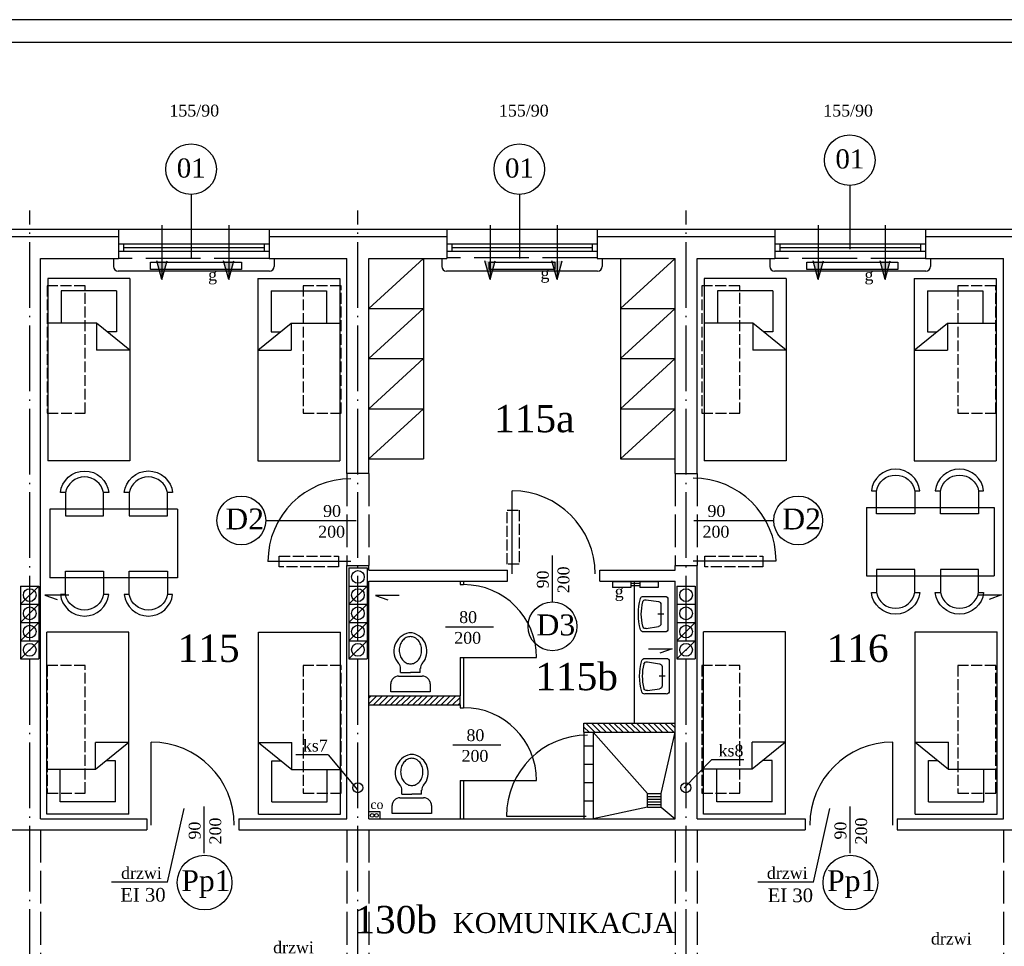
# Model space of a CAD drawing. Extents: x -4334 to 79223, y -1882 to 29514.
# Tile 30 of 60: x 41900 to 42980, y 15485 to 16502. Entities that reach past the tile are written whole.
import ezdxf

# ---------------------------------------------------------------- set-up
doc = ezdxf.new("R2010")
doc.units = 0
doc.header["$MEASUREMENT"] = 0
doc.linetypes.add('ACAD_ISO02W100', pattern=[15, 12, -3])
doc.linetypes.add('ACAD_ISO04W100', pattern=[30.5, 24, -3, 0.5, -3])
doc.layers.get('0').update_dxf_attribs({"color": 251, "linetype": 'CONTINUOUS'})
for name, color, linetype in [('CIENKIE', 251, 'CONTINUOUS'), ('NAPIS', 251, 'CONTINUOUS'), ('OSIE', 251, 'ACAD_ISO04W100'), ('PRZERYW', 251, 'ACAD_ISO02W100'), ('SCIANY', 251, 'CONTINUOUS'), ('urzadzenia', 251, 'CONTINUOUS'), ('URZĄDZENIA', 251, 'CONTINUOUS')]:
    doc.layers.add(name, color=color, linetype=linetype)
doc.styles.add('NEWROMAN', font='TIMES.TTF')

# ---------------------------------------------------------------- blocks, each defined once
blk = doc.blocks.new('R056')
for p, q in [((-0.332, 0.998), (0.335, 0.998)), ((-0.332, 0.865), (-0.332, 0.998)), ((0.335, 0.998), (0.335, 0.865)), ((0.201, 0.732), (-0.199, 0.732)), ((-0.165, 0.67), (0.001, 0.67)), ((-0.165, 0.67), (-0.165, 0.607)), ((0.168, 0.67), (0.001, 0.67)), ((0.168, 0.67), (0.168, 0.607))]:
    blk.add_line(p, q)
blk.add_lwpolyline([(0.001, 0.067, 0.117514), (0.071, 0.083, 0.104443), (0.135, 0.134, 0.090071), (0.175, 0.207, 0.08201), (0.19, 0.297, 0.08201), (0.175, 0.387, 0.090071), (0.135, 0.459, 0.104443), (0.071, 0.51, 0.117514), (0.001, 0.527, 0.117514), (-0.069, 0.51, 0.104443), (-0.132, 0.459, 0.090071), (-0.172, 0.387, 0.08201), (-0.187, 0.297, 0.08201), (-0.172, 0.207, 0.090071), (-0.132, 0.134, 0.104443), (-0.069, 0.083, 0.117514)], format="xyb", close=True)
for centre, radius, start, end in [((-0.199, 0.865), 0.133, 180, 270), ((0.201, 0.865), 0.133, 270, 0), ((0.038, 0.311), 0.315, 138.639, 258.4219), ((-0.299, 0.607), 0.133, 318.639, 0), ((-0.035, 0.311), 0.315, 281.5781, 41.361), ((0.301, 0.607), 0.133, 180, 221.361), ((0.001, 0.133), 0.133, 258.4219, 281.5781)]:
    blk.add_arc(centre, radius, start, end)
blk = doc.blocks.new('R053')
for p, q in [((0, 0.608), (0, 0)), ((0.917, 0.692), (0.083, 0.692)), ((0.5, 0.575), (0.5, 0.408)), ((1, 0), (1, 0.608)), ((0.095, 0.075), (0.149, 0.421)), ((0.769, 0.492), (0.231, 0.492)), ((0.905, 0.075), (0.851, 0.421))]:
    blk.add_line(p, q)
for centre, radius, start, end in [((0.083, 0.608), 0.0833, 90, 180), ((0.917, 0.608), 0.0833, 0, 90), ((0.231, 0.408), 0.0833, 90, 171.1953), ((0.769, 0.408), 0.0833, 8.8047, 90), ((0.083, 0), 0.0833, 180, 254.047), ((0.177, 0.062), 0.0833, 171.1953, 256.9798), ((0.823, 0.062), 0.0833, 283.0202, 8.8047), ((0.5, 1.458), 1.599, 254.047, 285.953), ((0.5, 1.458), 1.516, 256.9798, 283.0202), ((0.917, 0), 0.0833, 285.953, 0)]:
    blk.add_arc(centre, radius, start, end)
blk = doc.blocks.new('A$C5B1704E3')
at = {"layer": 'CIENKIE', "ltscale": 3}
h = blk.add_hatch(color=256, dxfattribs=at)
h.paths.add_polyline_path([(5.6, 20.3), (0, 20.3), (1, 16.6), (5.6, 16.6)])
h.paths.add_polyline_path([(11.3, 20.3), (5.6, 20.3), (5.6, 16.6), (10.2, 16.6)])
h.paths.add_polyline_path([(10.2, 16.6), (5.6, 16.6), (5.6, 12.1), (9, 12.1)])
h.paths.add_polyline_path([(5.6, 16.6), (1, 16.6), (2.3, 12.1), (5.6, 12.1)])
h.paths.add_polyline_path([(5.6, 12.1), (2.3, 12.1), (5.6, 0)])
h.paths.add_polyline_path([(9, 12.1), (5.6, 12.1), (5.6, 0)])
h.paths.add_polyline_path([(79.1, 20.3), (73.4, 20.3), (74.5, 16.6), (79.1, 16.6)])
h.paths.add_polyline_path([(84.7, 20.3), (79.1, 20.3), (79.1, 16.6), (83.7, 16.6)])
h.paths.add_polyline_path([(83.7, 16.6), (79.1, 16.6), (79.1, 9.1), (81.6, 9.1)])
h.paths.add_polyline_path([(79.1, 16.6), (74.5, 16.6), (76.5, 9.1), (79.1, 9.1)])
h.paths.add_polyline_path([(79.1, 9.1), (76.5, 9.1), (79.1, 0)])
h.paths.add_polyline_path([(81.6, 9.1), (79.1, 9.1), (79.1, 0)])
for p, q in [((5.6, 59.7), (5.6, 0)), ((79.1, 59.7), (79.1, 0)), ((5.6, 0), (0, 20.3)), ((5.6, 0), (11.3, 20.3)), ((79.1, 0), (73.4, 20.3)), ((79.1, 0), (84.7, 20.3))]:
    blk.add_line(p, q, dxfattribs=at)
blk = doc.blocks.new('A$C125A6F54')
at = {"layer": 'CIENKIE', "ltscale": 3}
blk.add_blockref('A$C5B1704E3', (0, 0), dxfattribs=at)
blk = doc.blocks.new('A$C74597438')
at = {"layer": 'urzadzenia', "ltscale": 3}
for p, q in [((20, 6.5), (0, 6.5)), ((0, 6.5), (0, 0)), ((20, 6.5), (20, 0)), ((30, 4.4), (20, 4.4)), ((30, 2.1), (20, 2.1)), ((50, 6.5), (30, 6.5)), ((30, 6.5), (30, 0)), ((50, 6.5), (50, 0)), ((20, 0), (0, 0)), ((50, 0), (30, 0))]:
    blk.add_line(p, q, dxfattribs=at)
blk = doc.blocks.new('A$C783649DA')
at = {"layer": 'CIENKIE', "ltscale": 3}
for p, q in [((-323.5, 380.2), (-359, 380.2)), ((-323.5, 380.2), (-291.5, 341.9)), ((96.9, 374.8), (66.8, 344.2)), ((132.4, 374.8), (96.9, 374.8))]:
    blk.add_line(p, q, dxfattribs=at)
for centre in [(-291.1, 344.2), (68.9, 344.2)]:
    blk.add_circle(centre, 5.5, dxfattribs=at)
at = {"layer": 'NAPIS', "ltscale": 3, "style": 'NEWROMAN'}
for s, p in [('ks7', (-351.3, 383.9)), ('ks8', (104.7, 378.5))]:
    blk.add_text(s, height=13, dxfattribs=at).set_placement(p)

msp = doc.modelspace()

# ---------------------------------------------------------------- hatches: boundary and pattern name
at = {"layer": 'urzadzenia', "ltscale": 3}
h = msp.add_hatch(dxfattribs=at)
h.set_pattern_fill('ANSI31', color=256, scale=35, style=0)
h.set_pattern_definition([(45, (13922.019, 5982.1948), (-3.09359217, 3.09359217), [])])
h.paths.add_polyline_path([(42283.3, 15749.81), (42383.3, 15749.81), (42383.3, 15759.81), (42283.3, 15759.81)])
h = msp.add_hatch(dxfattribs=at)
h.set_pattern_fill('ANSI31', color=256, scale=35, style=0)
h.set_pattern_definition([(135, (54668.573, 14057.416), (3.0935922, 3.0935922), [])])
h.paths.add_polyline_path([(42519.3, 15729.81), (42619.3, 15729.81), (42619.3, 15719.81), (42519.3, 15719.81)])

# ---------------------------------------------------------------- linework, layer by layer
at = {"layer": 'CIENKIE', "ltscale": 3}
for p, q in [((45313.56, 16501.66), (37863.56, 16501.66)), ((45288.56, 16476.66), (38063.56, 16476.66)), ((42811.3, 16249.81), (42811.3, 16319.89)), ((42088.8, 16239.81), (42088.8, 16309.89)), ((42448.8, 16239.81), (42448.8, 16309.89)), ((42006.3, 16271.81), (42176.3, 16271.81)), ((42366.3, 16271.81), (42536.3, 16271.81)), ((42726.3, 16271.81), (42896.3, 16271.81)), ((41813.8, 16263.81), (42008.8, 16263.81)), ((42008.8, 16255.67), (42173.8, 16255.67)), ((42014.3, 16255.67), (42014.3, 16247.67)), ((42168.3, 16255.67), (42168.3, 16247.67)), ((42173.8, 16263.81), (42368.8, 16263.81)), ((42368.8, 16255.67), (42533.8, 16255.67)), ((42374.3, 16255.67), (42374.3, 16247.67)), ((42528.3, 16255.67), (42528.3, 16247.67)), ((42533.8, 16263.81), (42728.8, 16263.81)), ((42728.8, 16255.67), (42893.8, 16255.67)), ((42734.3, 16255.67), (42734.3, 16247.67)), ((42888.3, 16255.67), (42888.3, 16247.67)), ((42893.8, 16263.81), (43088.8, 16263.81)), ((42008.8, 16247.67), (42173.8, 16247.67)), ((42014.3, 16251.67), (42168.3, 16251.67)), ((42368.8, 16247.67), (42533.8, 16247.67)), ((42374.3, 16251.67), (42528.3, 16251.67)), ((42728.8, 16247.67), (42893.8, 16247.67)), ((42734.3, 16251.67), (42888.3, 16251.67)), ((42003.3, 16239.81), (42003.3, 16230.81)), ((42179.3, 16239.81), (42179.3, 16230.81)), ((42363.3, 16239.81), (42363.3, 16230.81)), ((42539.3, 16239.81), (42539.3, 16230.81)), ((42723.3, 16239.81), (42723.3, 16230.81)), ((42899.3, 16239.81), (42899.3, 16230.81)), ((42174.3, 16225.81), (42008.3, 16225.81)), ((42534.3, 16225.81), (42368.3, 16225.81)), ((42894.3, 16225.81), (42728.3, 16225.81)), ((42440.55, 15893.7), (42440.55, 15984.7)), ((42170.12, 15952.03), (42269.33, 15952.03)), ((42639.66, 15952.03), (42727.54, 15952.03)), ((42484.66, 15862.66), (42484.66, 15913.93)), ((42263.6, 15907.07), (42172.6, 15907.07)), ((42639, 15907.79), (42730, 15907.79)), ((41901.3, 15860.3), (41921.3, 15880.3)), ((42261.3, 15860.3), (42281.3, 15880.3)), ((41928.01, 15870.4), (41941.41, 15865.47)), ((41954.1, 15870.4), (41928.01, 15870.4)), ((42316.64, 15870.06), (42290.55, 15870.06)), ((42290.55, 15870.06), (42303.95, 15865.13)), ((42951.21, 15870.52), (42977.3, 15870.52)), ((42977.3, 15870.52), (42963.9, 15865.58)), ((41901.3, 15840.3), (41921.3, 15860.3)), ((42261.3, 15840.3), (42281.3, 15860.3)), ((41901.3, 15820.3), (41921.3, 15840.3)), ((42261.3, 15820.3), (42281.3, 15840.3)), ((42367.29, 15835.58), (42420.21, 15835.58)), ((42621.3, 15820.3), (42641.3, 15840.3)), ((41901.3, 15800.3), (41921.3, 15820.3)), ((42261.3, 15800.3), (42281.3, 15820.3)), ((42621.3, 15800.3), (42641.3, 15820.3)), ((42589.93, 15811.4), (42616.01, 15811.4)), ((42616.01, 15811.4), (42602.62, 15806.46)), ((42044.64, 15618.1), (42044.64, 15709.1)), ((42375.3, 15706.07), (42428.21, 15706.07)), ((42857.96, 15618.1), (42857.96, 15709.1)), ((42062.55, 15555.27), (42080.66, 15636.13)), ((42102.79, 15587.1), (42102.79, 15638.36)), ((42283.3, 15632.81), (42295.3, 15632.81)), ((42295.3, 15632.81), (42295.3, 15624.81)), ((42770.96, 15555.27), (42789.07, 15636.13)), ((42811.2, 15587.1), (42811.2, 15638.36)), ((42062.55, 15555.27), (42001, 15555.27)), ((42770.96, 15555.27), (42710.09, 15555.27))]:
    msp.add_line(p, q, dxfattribs=at)
for centre, radius in [((42810.81, 16347.6), 27.72), ((42088.31, 16337.6), 27.72), ((42448.31, 16337.6), 27.72), ((42143.36, 15952.27), 26.77), ((42754.31, 15952.27), 26.77), ((42484.69, 15836.05), 26.77), ((42286.81, 15628.6), 2), ((42291.58, 15628.6), 2), ((42103.07, 15554.96), 30), ((42811.49, 15554.96), 30)]:
    msp.add_circle(centre, radius, dxfattribs=at)
at = {"layer": 'CIENKIE'}
for centre in [(42271.3, 15890.3), (41911.3, 15870.3), (42271.3, 15870.3), (42631.3, 15870.3), (41911.3, 15850.3), (42271.3, 15850.3), (42631.3, 15850.3), (41911.3, 15830.3), (42271.3, 15830.3), (42631.3, 15830.3), (41911.3, 15810.3), (42271.3, 15810.3), (42631.3, 15810.3)]:
    msp.add_circle(centre, 7, dxfattribs=at)
at = {"layer": 'CIENKIE', "ltscale": 3}
for centre, radius, start, end in [((42008.3, 16230.81), 5, 180, 270), ((42174.3, 16230.81), 5, 270, 0), ((42368.3, 16230.81), 5, 180, 270), ((42534.3, 16230.81), 5, 270, 0), ((42728.3, 16230.81), 5, 180, 270), ((42894.3, 16230.81), 5, 270, 0), ((42263.6, 15907.07), 91, 90, 180), ((42639, 15907.79), 91, 0, 90), ((42440.55, 15893.7), 91, 0, 90), ((42044.64, 15618.1), 91, 360, 90), ((42857.96, 15618.1), 91, 90, 180)]:
    msp.add_arc(centre, radius, start, end, dxfattribs=at)
at = {"layer": 'OSIE', "ltscale": 3}
for p, q in [((41911.3, 14538.61), (41911.3, 16292.34)), ((42271.3, 14538.61), (42271.3, 16292.34)), ((42631.3, 14538.61), (42631.3, 16292.34))]:
    msp.add_line(p, q, dxfattribs=at)
at = {"layer": 'PRZERYW', "ltscale": 5}
for p, q in [((42173.8, 16239.81), (42008.8, 16239.81)), ((42533.8, 16240.23), (42368.8, 16240.23)), ((42893.8, 16239.81), (42728.8, 16239.81))]:
    msp.add_line(p, q, dxfattribs=at)
at = {"layer": 'PRZERYW', "ltscale": 3}
for p, q in [((42259.3, 16003.81), (42259.3, 15902.81)), ((42283.3, 16003.81), (42283.3, 15902.81)), ((42619.3, 16003.81), (42619.3, 15902.81)), ((42643.3, 16003.81), (42643.3, 15902.81)), ((41923.3, 15612.81), (41923.3, 15409.81)), ((42259.3, 15612.81), (42259.3, 15409.81)), ((42283.3, 15612.81), (42283.3, 15409.81)), ((42619.3, 15612.81), (42619.3, 15409.81)), ((42643.3, 15612.81), (42643.3, 15409.81)), ((42979.3, 15612.81), (42979.3, 15409.81))]:
    msp.add_line(p, q, dxfattribs=at)
at = {"layer": 'PRZERYW'}
for points in [[(41972.12, 16209.81), (41930.62, 16209.81), (41930.62, 16069.81), (41972.12, 16069.81)], [(42252.88, 16209.81), (42211.38, 16209.81), (42211.38, 16069.81), (42252.88, 16069.81)], [(42690.18, 16209.81), (42648.68, 16209.81), (42648.68, 16069.81), (42690.18, 16069.81)], [(42970.94, 16209.81), (42929.44, 16209.81), (42929.44, 16069.81), (42970.94, 16069.81)], [(42435.07, 15963.63), (42448.08, 15963.63), (42448.08, 15904.4), (42435.07, 15904.4)], [(42185, 15913.07), (42250.05, 15913.07), (42250.05, 15901.51), (42185, 15901.51)], [(42651.89, 15913.07), (42715.49, 15913.07), (42715.49, 15901.51), (42651.89, 15901.51)], [(41972.12, 15793.2), (41930.62, 15793.2), (41930.62, 15653.2), (41972.12, 15653.2)], [(42252.88, 15793.2), (42211.38, 15793.2), (42211.38, 15653.2), (42252.88, 15653.2)], [(42690.18, 15793.2), (42648.68, 15793.2), (42648.68, 15653.2), (42690.18, 15653.2)], [(42970.94, 15793.2), (42929.44, 15793.2), (42929.44, 15653.2), (42970.94, 15653.2)]]:
    msp.add_lwpolyline(points, close=True, dxfattribs=at)
at = {"layer": 'SCIANY', "ltscale": 3}
for p, q in [((41813.8, 16271.81), (42008.8, 16271.81)), ((42008.8, 16271.81), (42008.8, 16239.81)), ((42173.8, 16271.81), (42368.8, 16271.81)), ((42173.8, 16271.81), (42173.8, 16239.81)), ((42368.8, 16271.81), (42368.8, 16239.81)), ((42533.8, 16271.81), (42533.8, 16239.81)), ((42536.3, 16271.81), (42726.3, 16271.81)), ((42728.8, 16271.81), (42728.8, 16239.81)), ((42893.8, 16271.81), (42893.8, 16239.81)), ((42896.3, 16271.81), (43086.3, 16271.81)), ((41923.3, 16239.81), (42008.8, 16239.81)), ((42173.8, 16239.81), (42259.3, 16239.81)), ((42283.3, 16239.81), (42368.8, 16239.81)), ((42533.8, 16239.81), (42619.3, 16239.81)), ((42643.3, 16239.81), (42728.8, 16239.81)), ((42893.8, 16239.81), (42979.3, 16239.81)), ((42283.3, 16003.81), (42259.3, 16003.81)), ((42619.3, 16003.81), (42643.3, 16003.81)), ((42259.3, 15902.81), (42283.3, 15902.81)), ((42619.3, 15902.81), (42643.3, 15902.81)), ((42283.3, 15897.81), (42435.56, 15897.81)), ((42435.56, 15885.81), (42435.56, 15897.81)), ((42536.56, 15885.81), (42536.56, 15897.81)), ((42536.56, 15897.81), (42619.3, 15897.81)), ((42283.3, 15885.81), (42435.56, 15885.81)), ((42536.56, 15885.81), (42619.3, 15885.81)), ((42283.3, 15759.81), (42383.3, 15759.81)), ((42283.3, 15749.81), (42383.3, 15749.81)), ((42519.3, 15729.81), (42619.3, 15729.81)), ((42519.3, 15719.81), (42619.3, 15719.81)), ((41923.3, 15624.81), (42039.64, 15624.81)), ((42039.64, 15624.81), (42039.64, 15612.81)), ((42140.64, 15624.81), (42140.64, 15612.81)), ((42140.64, 15624.81), (42259.3, 15624.81)), ((42283.3, 15624.81), (42619.3, 15624.81)), ((42643.3, 15624.81), (42761.96, 15624.81)), ((42761.96, 15624.81), (42761.96, 15612.81)), ((42862.96, 15624.81), (42862.96, 15612.81)), ((42862.96, 15624.81), (42979.3, 15624.81)), ((41782.96, 15612.81), (42039.64, 15612.81)), ((42140.64, 15612.81), (42761.96, 15612.81)), ((42862.96, 15612.81), (43119.64, 15612.81))]:
    msp.add_line(p, q, dxfattribs=at)
at = {"layer": 'SCIANY'}
for p, q in [((41923.3, 15624.81), (41923.3, 16239.81)), ((42259.3, 16003.81), (42259.3, 16239.81)), ((42283.3, 16003.81), (42283.3, 16239.81)), ((42619.3, 16003.81), (42619.3, 16239.81)), ((42643.3, 16003.81), (42643.3, 16239.81)), ((42979.3, 15624.81), (42979.3, 16239.81)), ((42979.3, 15800.3), (42979.3, 16239.81)), ((42259.3, 15624.81), (42259.3, 15902.81)), ((42283.3, 15897.81), (42283.3, 15902.81)), ((42619.3, 15897.81), (42619.3, 15902.81)), ((42643.3, 15624.81), (42643.3, 15902.81)), ((42283.3, 15624.81), (42283.3, 15885.81)), ((42619.3, 15624.81), (42619.3, 15885.81)), ((42383.3, 15749.81), (42383.3, 15759.81)), ((42519.3, 15719.81), (42519.3, 15729.81))]:
    msp.add_line(p, q, dxfattribs=at)
at = {"layer": 'urzadzenia', "ltscale": 3}
for p, q in [((42283.3, 16184.81), (42343.3, 16239.81)), ((42559.3, 16184.81), (42619.3, 16239.81)), ((42021.01, 16217.81), (41931.01, 16217.81)), ((42161.59, 16217.81), (42251.59, 16217.81)), ((42741.01, 16217.81), (42651.01, 16217.81)), ((42881.59, 16217.81), (42971.59, 16217.81)), ((42006.36, 16204.29), (41945.66, 16204.29)), ((42176.24, 16204.29), (42236.94, 16204.29)), ((42726.36, 16204.29), (42665.66, 16204.29)), ((42896.24, 16204.29), (42956.94, 16204.29)), ((42283.3, 16129.81), (42343.3, 16184.81)), ((42283.3, 16184.81), (42343.3, 16184.81)), ((42559.3, 16129.81), (42619.3, 16184.81)), ((42559.3, 16184.81), (42619.3, 16184.81)), ((41984.44, 16168.58), (41931.01, 16168.58)), ((42021.01, 16139.14), (41984.44, 16168.58)), ((41984.44, 16168.58), (41984.44, 16139.14)), ((42161.59, 16139.14), (42198.16, 16168.58)), ((42198.16, 16168.58), (42251.59, 16168.58)), ((42198.16, 16168.58), (42198.16, 16139.14)), ((42704.44, 16168.58), (42651.01, 16168.58)), ((42704.44, 16168.58), (42704.44, 16139.14)), ((42741.01, 16139.14), (42704.44, 16168.58)), ((42881.59, 16139.14), (42918.16, 16168.58)), ((42918.16, 16168.58), (42918.16, 16139.14)), ((42918.16, 16168.58), (42971.59, 16168.58)), ((42006.36, 16159.24), (41996.04, 16159.24)), ((42176.24, 16159.24), (42186.56, 16159.24)), ((42726.36, 16159.24), (42716.04, 16159.24)), ((42896.24, 16159.24), (42906.56, 16159.24)), ((42021.01, 16139.14), (41984.44, 16139.14)), ((42161.59, 16139.14), (42198.16, 16139.14)), ((42741.01, 16139.14), (42704.44, 16139.14)), ((42881.59, 16139.14), (42918.16, 16139.14)), ((42283.3, 16074.81), (42343.3, 16129.81)), ((42283.3, 16129.81), (42343.3, 16129.81)), ((42559.3, 16074.81), (42619.3, 16129.81)), ((42559.3, 16129.81), (42619.3, 16129.81)), ((42283.3, 16019.81), (42343.3, 16074.81)), ((42283.3, 16074.81), (42343.3, 16074.81)), ((42559.3, 16019.81), (42619.3, 16074.81)), ((42559.3, 16074.81), (42619.3, 16074.81)), ((42021.01, 16017.81), (41931.01, 16017.81)), ((42161.59, 16017.81), (42251.59, 16017.81)), ((42283.3, 16019.81), (42343.3, 16019.81)), ((42559.3, 16019.81), (42619.3, 16019.81)), ((42741.01, 16017.81), (42651.01, 16017.81)), ((42881.59, 16017.81), (42971.59, 16017.81)), ((41933.39, 15964.45), (41933.39, 15889.45)), ((42073.39, 15964.45), (41933.39, 15964.45)), ((42073.39, 15964.45), (42073.39, 15889.45)), ((42829.22, 15966.47), (42829.22, 15891.47)), ((42829.22, 15966.47), (42969.22, 15966.47)), ((42969.22, 15966.47), (42969.22, 15891.47)), ((42261.3, 15900.3), (42261.3, 15800.3)), ((42281.3, 15900.3), (42281.3, 15800.3)), ((42073.39, 15889.45), (41933.39, 15889.45)), ((42829.22, 15891.47), (42969.22, 15891.47)), ((41901.3, 15880.3), (41901.3, 15800.3)), ((41921.3, 15880.3), (41921.3, 15800.3)), ((42383.3, 15881.81), (42387.3, 15881.81)), ((42621.3, 15880.3), (42621.3, 15800.3)), ((42641.3, 15880.3), (42641.3, 15800.3)), ((42019.96, 15829.83), (41929.96, 15829.83)), ((42162.15, 15829.83), (42252.15, 15829.83)), ((42740.45, 15830.17), (42650.45, 15830.17)), ((42882.64, 15830.17), (42972.64, 15830.17)), ((42383.3, 15801.81), (42467.3, 15801.81)), ((42383.3, 15746.81), (42387.3, 15746.81)), ((42019.96, 15708.5), (41983.39, 15679.06)), ((41983.39, 15679.06), (41983.39, 15708.5)), ((42019.96, 15708.5), (41983.39, 15708.5)), ((42162.15, 15708.5), (42198.72, 15679.06)), ((42162.15, 15708.5), (42198.72, 15708.5)), ((42198.72, 15679.06), (42198.72, 15708.5)), ((42519.3, 15704.81), (42529.3, 15704.81)), ((42740.45, 15708.84), (42703.88, 15679.4)), ((42703.88, 15679.4), (42703.88, 15708.84)), ((42740.45, 15708.84), (42703.88, 15708.84)), ((42882.64, 15708.84), (42919.21, 15679.4)), ((42882.64, 15708.84), (42919.21, 15708.84)), ((42919.21, 15679.4), (42919.21, 15708.84)), ((42005.31, 15688.4), (41994.99, 15688.4)), ((42176.8, 15688.4), (42187.12, 15688.4)), ((42519.3, 15684.81), (42529.3, 15684.81)), ((42725.8, 15688.74), (42715.48, 15688.74)), ((42897.29, 15688.74), (42907.61, 15688.74)), ((41983.39, 15679.06), (41929.96, 15679.06)), ((42198.72, 15679.06), (42252.15, 15679.06)), ((42703.88, 15679.4), (42650.45, 15679.4)), ((42919.21, 15679.4), (42972.64, 15679.4)), ((42383.3, 15666.81), (42467.3, 15666.81)), ((42519.3, 15664.81), (42529.3, 15664.81)), ((42589.14, 15637.56), (42589.14, 15652.56)), ((42589.14, 15652.56), (42604.14, 15652.56)), ((42604.14, 15637.56), (42604.14, 15652.56)), ((42005.31, 15643.35), (41944.62, 15643.35)), ((42176.8, 15643.35), (42237.5, 15643.35)), ((42519.3, 15644.81), (42529.3, 15644.81)), ((42589.14, 15649.56), (42604.14, 15649.56)), ((42589.14, 15646.56), (42604.14, 15646.56)), ((42589.14, 15643.56), (42604.14, 15643.56)), ((42589.14, 15640.56), (42604.14, 15640.56)), ((42725.8, 15643.69), (42665.1, 15643.69)), ((42897.29, 15643.69), (42957.99, 15643.69)), ((42019.96, 15629.83), (41929.96, 15629.83)), ((42162.15, 15629.83), (42252.15, 15629.83)), ((42589.14, 15637.56), (42604.14, 15637.56)), ((42740.45, 15630.17), (42650.45, 15630.17)), ((42882.64, 15630.17), (42972.64, 15630.17)), ((42434.29, 15627.81), (42521.82, 15627.81))]:
    msp.add_line(p, q, dxfattribs=at)
at = {"layer": 'urzadzenia'}
for p, q in [((42343.3, 16239.81), (42343.3, 16019.81)), ((42559.3, 16239.81), (42559.3, 16019.81)), ((41931.01, 16217.81), (41931.01, 16017.81)), ((42021.01, 16217.81), (42021.01, 16017.81)), ((42161.59, 16217.81), (42161.59, 16017.81)), ((42251.59, 16217.81), (42251.59, 16017.81)), ((42651.01, 16217.81), (42651.01, 16017.81)), ((42741.01, 16217.81), (42741.01, 16017.81)), ((42881.59, 16217.81), (42881.59, 16017.81)), ((42971.59, 16217.81), (42971.59, 16017.81)), ((41945.66, 16204.29), (41945.66, 16168.58)), ((42006.36, 16204.29), (42006.36, 16159.24)), ((42176.24, 16204.29), (42176.24, 16159.24)), ((42236.94, 16204.29), (42236.94, 16168.58)), ((42665.66, 16204.29), (42665.66, 16168.58)), ((42726.36, 16204.29), (42726.36, 16159.24)), ((42896.24, 16204.29), (42896.24, 16159.24)), ((42956.94, 16204.29), (42956.94, 16168.58)), ((42261.3, 15900.3), (42281.3, 15900.3)), ((41901.3, 15880.3), (41921.3, 15880.3)), ((42261.3, 15880.3), (42281.3, 15880.3)), ((42383.3, 15885.81), (42383.3, 15881.81)), ((42387.3, 15885.81), (42387.3, 15881.81)), ((42574.3, 15885.81), (42574.3, 15729.81)), ((42621.3, 15880.3), (42641.3, 15880.3)), ((41901.3, 15860.3), (41921.3, 15860.3)), ((42261.3, 15860.3), (42281.3, 15860.3)), ((42621.3, 15860.3), (42641.3, 15860.3)), ((41901.3, 15840.3), (41921.3, 15840.3)), ((42261.3, 15840.3), (42281.3, 15840.3)), ((42621.3, 15840.3), (42641.3, 15840.3)), ((41929.96, 15629.83), (41929.96, 15829.83)), ((42019.96, 15629.83), (42019.96, 15829.83)), ((42162.15, 15629.83), (42162.15, 15829.83)), ((42252.15, 15629.83), (42252.15, 15829.83)), ((42650.45, 15630.17), (42650.45, 15830.17)), ((42740.45, 15630.17), (42740.45, 15830.17)), ((42882.64, 15630.17), (42882.64, 15830.17)), ((42972.64, 15630.17), (42972.64, 15830.17)), ((41901.3, 15820.3), (41921.3, 15820.3)), ((42261.3, 15820.3), (42281.3, 15820.3)), ((42621.3, 15820.3), (42641.3, 15820.3)), ((42383.3, 15801.81), (42383.3, 15759.81)), ((42387.3, 15801.81), (42387.3, 15746.81)), ((41901.3, 15800.3), (41921.3, 15800.3)), ((42261.3, 15800.3), (42281.3, 15800.3)), ((42621.3, 15800.3), (42641.3, 15800.3)), ((42383.3, 15749.81), (42383.3, 15746.81)), ((42005.31, 15643.35), (42005.31, 15688.4)), ((42176.8, 15643.35), (42176.8, 15688.4)), ((42725.8, 15643.69), (42725.8, 15688.74)), ((42897.29, 15643.69), (42897.29, 15688.74)), ((41944.62, 15643.35), (41944.62, 15679.06)), ((42237.5, 15643.35), (42237.5, 15679.06)), ((42665.1, 15643.69), (42665.1, 15679.4)), ((42957.99, 15643.69), (42957.99, 15679.4)), ((42383.3, 15666.81), (42383.3, 15624.81)), ((42387.3, 15666.81), (42387.3, 15624.81))]:
    msp.add_line(p, q, dxfattribs=at)
for points in [[(42043.73, 16235.57), (42143.73, 16235.57), (42143.73, 16227.57), (42043.73, 16227.57)], [(42415.32, 16235.57), (42487.32, 16235.57), (42487.32, 16227.57), (42415.32, 16227.57)], [(42763.73, 16235.57), (42863.73, 16235.57), (42863.73, 16227.57), (42763.73, 16227.57)]]:
    msp.add_lwpolyline(points, close=True, dxfattribs=at)
at = {"layer": 'URZĄDZENIA', "ltscale": 3}
for p, q in [((42519.3, 15719.81), (42519.3, 15624.81)), ((42529.3, 15719.81), (42529.3, 15624.81)), ((42589.14, 15652.56), (42529.3, 15719.81)), ((42604.14, 15652.56), (42619.3, 15719.81)), ((42589.14, 15637.56), (42529.3, 15624.81)), ((42604.14, 15637.56), (42619.3, 15624.81))]:
    msp.add_line(p, q, dxfattribs=at)
at = {"layer": 'URZĄDZENIA'}
for points in [[(42882.19, 15984.77), (42887.59, 15984.77, 0.8950139), (42834.52, 15984.77), (42840.23, 15984.77, -0.8255392), (42882.12, 15984.74), (42882.12, 15959.49), (42840.23, 15959.49), (42840.23, 15984.77)], [(42952.3, 15984.77), (42957.7, 15984.77, 0.8950139), (42904.63, 15984.77), (42910.33, 15984.77, -0.8255392), (42952.22, 15984.74), (42952.22, 15959.49), (42910.33, 15959.49), (42910.33, 15984.77)], [(41950.31, 15982.76), (41944.91, 15982.76, -0.8950139), (41997.97, 15982.76), (41992.27, 15982.76, 0.8255392), (41950.38, 15982.72), (41950.38, 15957.47), (41992.27, 15957.47), (41992.27, 15982.76)], [(42020.41, 15982.76), (42015.01, 15982.76, -0.8950139), (42068.08, 15982.76), (42062.37, 15982.76, 0.8255392), (42020.48, 15982.72), (42020.48, 15957.47), (42062.37, 15957.47), (42062.37, 15982.76)], [(41950.31, 15871.15), (41944.91, 15871.15, 0.8950139), (41997.97, 15871.15), (41992.27, 15871.15, -0.8255392), (41950.38, 15871.18), (41950.38, 15896.43), (41992.27, 15896.43), (41992.27, 15871.15)], [(42020.41, 15871.15), (42015.01, 15871.15, 0.8950139), (42068.08, 15871.15), (42062.37, 15871.15, -0.8255392), (42020.48, 15871.18), (42020.48, 15896.43), (42062.37, 15896.43), (42062.37, 15871.15)], [(42882.19, 15873.16), (42887.59, 15873.16, -0.8950139), (42834.52, 15873.16), (42840.23, 15873.16, 0.8255392), (42882.12, 15873.2), (42882.12, 15898.45), (42840.23, 15898.45), (42840.23, 15873.16)], [(42952.3, 15873.16), (42957.7, 15873.16, -0.8950139), (42904.63, 15873.16), (42910.33, 15873.16, 0.8255392), (42952.22, 15873.2), (42952.22, 15898.45), (42910.33, 15898.45), (42910.33, 15873.16)]]:
    msp.add_lwpolyline(points, format="xyb", dxfattribs=at)
at = {"layer": 'URZĄDZENIA', "ltscale": 3}
for centre, radius, start, end in [((42387.3, 15801.81), 80, 360, 90), ((42387.3, 15666.81), 80, 360, 90), ((42523.29, 15627.81), 89, 90, 180)]:
    msp.add_arc(centre, radius, start, end, dxfattribs=at)

# ---------------------------------------------------------------- block references
at = {"layer": 'CIENKIE', "ltscale": 3}
for p in [(42050.61, 16216.66), (42410.61, 16216.66), (42770.61, 16216.66)]:
    msp.add_blockref('A$C125A6F54', p, dxfattribs=at)
at = {"layer": 'urzadzenia', "ltscale": 3}
for name, p in [('A$C783649DA', (42562.21, 15314.84)), ('A$C74597438', (42550.53, 15878.58))]:
    msp.add_blockref(name, p, dxfattribs=at)
at = {"layer": 'URZĄDZENIA', "ltscale": 3}
for name, p, xscale, yscale, zscale, rotation in [('R053', (42584.46, 15829.97), -39, 39, 39, 270.0000000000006), ('R056', (42329.03, 15829.1), 65, 65, 65, 180.0000000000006), ('R053', (42585.87, 15761.85), -39, 39, 39, 270.0000000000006), ('R056', (42330.5, 15695.62), 65, 65, 65, 180.0000000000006)]:
    msp.add_blockref(name, p, dxfattribs=dict(at, xscale=xscale, yscale=yscale, zscale=zscale, rotation=rotation))

# ---------------------------------------------------------------- texts
at = {"layer": 'NAPIS', "ltscale": 3, "style": 'NEWROMAN'}
for s, height, p in [('155/90', 13, (42064.54, 16395.43)), ('155/90', 13, (42425.99, 16395.43)), ('155/90', 13, (42781.73, 16395.43)), ('01', 21, (42795.11, 16338.4)), ('01', 21, (42072.61, 16328.4)), ('01', 21, (42432.61, 16328.4)), ('g', 13, (42107, 16215.43)), ('g', 13, (42471.6, 16217.21)), ('g', 13, (42827, 16215.43)), ('115a', 30, (42420.77, 16049.05)), ('D2', 23, (42125.84, 15942.36)), ('90', 13, (42233.14, 15956.11)), ('90', 13, (42654.74, 15956.11)), ('D2', 23, (42736.79, 15942.36)), ('200', 13, (42227.74, 15933.39)), ('200', 13, (42649.34, 15933.39)), ('g', 13, (42553, 15868.04)), ('80', 13, (42382.37, 15839.65)), ('D3', 23, (42467.17, 15826.14)), ('115', 30, (42073.54, 15797.02)), ('200', 13, (42376.97, 15816.94)), ('116', 30, (42785.5, 15797.02)), ('115b', 30, (42465.92, 15766.03)), ('80', 13, (42390.38, 15710.14)), ('200', 13, (42384.98, 15687.43)), ('co', 10, (42285.06, 15635.68)), ('drzwi  ', 13, (42011.51, 15558.98)), ('Pp1', 23, (42077.57, 15545.55)), ('drzwi  ', 13, (42719.92, 15558.98)), ('Pp1', 23, (42785.98, 15545.55)), ('  EI 30', 15, (41999.32, 15534.04)), ('  EI 30', 15, (42709.53, 15533.46)), ('130b', 30, (42267.46, 15499.33)), ('KOMUNIKACJA', 22, (42375.49, 15499.65)), ('drzwi  ', 13, (42899.85, 15486.99)), ('drzwi  ', 13, (42178.31, 15477.35))]:
    msp.add_text(s, height=height, dxfattribs=at).set_placement(p)
for s, p in [('200', (42503.3, 15872.34)), ('90', (42480.58, 15877.73)), ('90', (42098.72, 15602.17)), ('200', (42121.43, 15596.77)), ('90', (42807.13, 15602.17)), ('200', (42829.84, 15596.77))]:
    msp.add_text(s, height=13, rotation=90, dxfattribs=at).set_placement(p)

doc.saveas('drawing.dxf')
